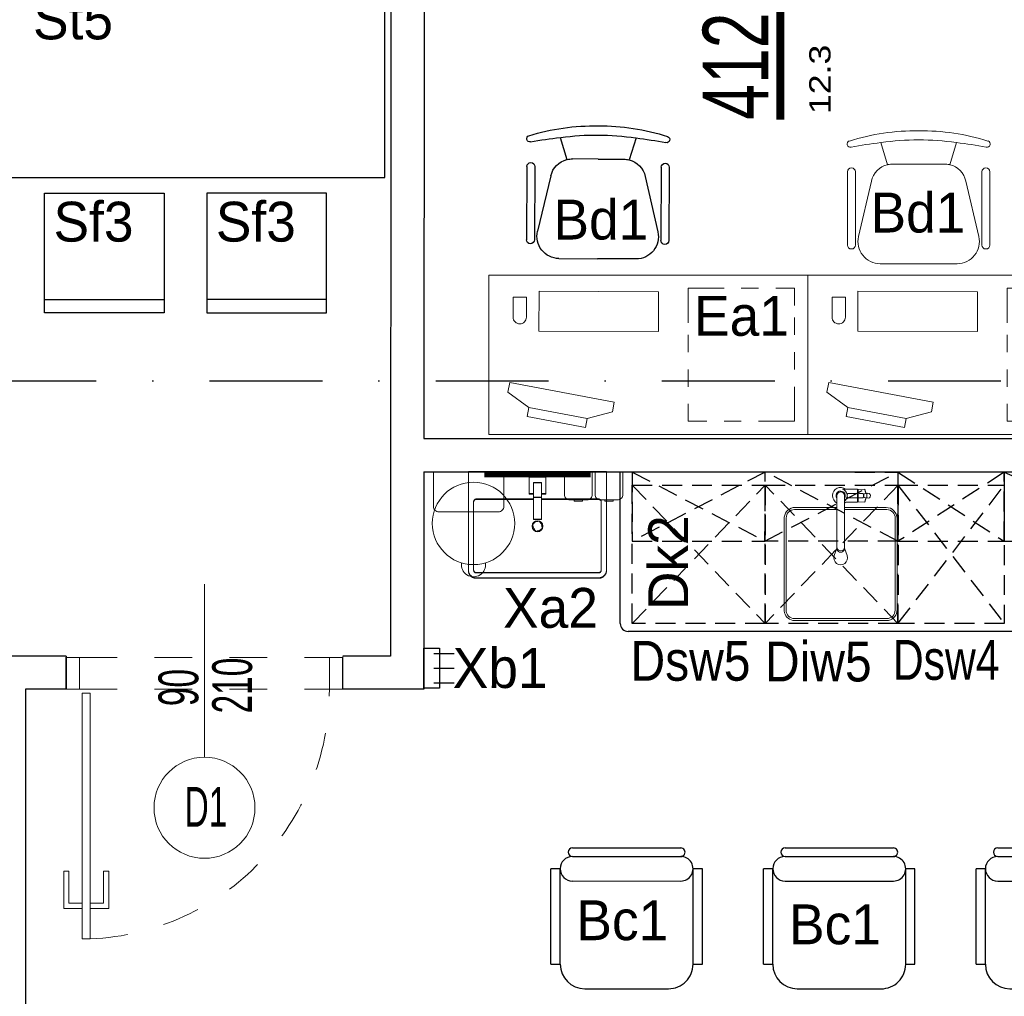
# Model space of a CAD drawing. Header units: millimetres. Extents: x 14495 to 271441, y -21035 to 2232.
# Tile 34 of 227: x 87601 to 87972, y -10160 to -9793. Entities that reach past the tile are written whole.
import ezdxf
from ezdxf.enums import TextEntityAlignment as Align

# ---------------------------------------------------------------- set-up
doc = ezdxf.new("R2010")
doc.units = ezdxf.units.MM
for name, pattern in [('DASHDOT', [1, 0.5, -0.25, 0, -0.25]), ('DASHED', [28.222222, 14.111111, -14.111111]), ('KRESKOWA2', [0.375, 0.25, -0.125])]:
    doc.linetypes.add(name, pattern=pattern)
for name, color, linetype in [('-- TECH  SYMBOLE', 1, 'Continuous'), ('-- TECH SYMBOLE NOWE', 1, 'Continuous'), ('-- TECH WYPOSAŻENIE', 2, 'Continuous'), ('-TECH SANITARNA', 1, 'Continuous'), ('A-POW-NR', 1, 'Continuous'), ('A_OSIE', 252, 'DASHDOT'), ('A_SC_DZIAlOWE', 4, 'Continuous'), ('TECH Meble', 1, 'Continuous'), ('TECH Sprzęt', 1, 'Continuous')]:
    doc.layers.add(name, color=color, linetype=linetype)
for name, color, linetype, lineweight in [('03', 2, 'Continuous', 13), ('A_Stolarka_drzwi', 1, 'Continuous', 9), ('M_drzwi', 1, 'Continuous', 5), ('P-SANR-FIXT', 2, 'Continuous', 9), ('Q-SPCQ', 2, 'Continuous', 9), ('TECH Wyp-meble', 1, 'Continuous', 15), ('TECH Wyp-meble nowe', 1, 'Continuous', 30), ('TECH Wyp-sanitar', 8, 'Continuous', 30)]:
    doc.layers.add(name, color=color, linetype=linetype, lineweight=lineweight)
doc.layers.add('A-POW', color=2, linetype='Continuous', plot=False)
doc.styles.add('arial-tab', font='arial.ttf')
doc.styles.add('ARIAL1_2', font='arial.ttf', dxfattribs={"width": 1.2})
doc.styles.add('arialce', font='ARIALN.TTF')
doc.styles.add('cent', font='swissel.ttf')
doc.styles.add('cg', font='GOTHIC.TTF')
doc.styles.add('ROMANS', font='romans', dxfattribs={"width": 0.6})
doc.styles.add('switz721ltexbt', font='swissel.ttf')

# ---------------------------------------------------------------- blocks, each defined once
blk = doc.blocks.new('DRZWI Z OSCIEZNICA NIEOKALAJACA 90')
at = {"linetype": 'DASHED'}
for p, q in [((-12, 5), (-12, 99)), ((0, 5), (0, 99))]:
    blk.add_line(p, q, dxfattribs=at)
at = {"ltscale": 0.05}
blk.add_line((-39.5, 52), (25.59, 52), dxfattribs=at)
for points in [[(-12, 99), (-12, 104), (0, 104), (0, 99)], [(93.91, 9.01), (1.43, 9.01), (1.43, 6.01), (93.91, 6.01)], [(-12, 0), (-12, 5), (0, 5), (0, 0)]]:
    blk.add_lwpolyline(points, close=True)
for points in [[(82.48, 9.01), (82.48, 16.01), (68.48, 16.01), (68.48, 14.01), (80.48, 14.01), (80.48, 9.01)], [(82.48, 6.01), (82.48, -0.99), (68.48, -0.99), (68.48, 1.01), (80.48, 1.01), (80.48, 6.01)]]:
    blk.add_lwpolyline(points)
at = {"linetype": 'DASHED'}
blk.add_arc((0, 5), 94, 2.4475, 90, dxfattribs=at)
blk = doc.blocks.new('SSCVCFDSS')
blk.add_line((0, 50.02), (0, 0))
blk.add_circle((0, -19), 19)
at = {"style": 'ROMANS', "text_generation_flag": 4, "width": 0.6}
blk.add_attdef('FD1-8', text='', height=13, rotation=270, dxfattribs=at).set_placement((6.15, 55.19), align=Align.RIGHT)
for tag, p in [('200', (8.16, 25.47)), ('90', (-8.71, 25.47))]:
    blk.add_attdef(tag, text='', height=13, rotation=270, dxfattribs=at).set_placement(p, align=Align.MIDDLE)
blk.add_attdef('AL6C', text='', height=13, dxfattribs=at).set_placement((-0.56, -18.64), align=Align.MIDDLE)
blk = doc.blocks.new('Umywalka ceramiczna prostokątna - Umywalka nablatowa 60x45-V4-PW_K0')
at = {"layer": 'Q-SPCQ'}
for p, q in [((35.5, 42.5), (-10.5, 42.5)), ((-13.5, 39.5), (-13.5, 2.5)), ((-11.5, 13.82), (-11.5, 39.5)), ((-10.5, 40.5), (35.5, 40.5)), ((36.5, 39.5), (36.5, 13.82)), ((38.5, 2.5), (38.5, 39.5)), ((14, 20.41), (11, 20.41)), ((11, 20.41), (11, 18.11)), ((14, 20.41), (11, 20.41)), ((14, 18.11), (14, 20.41)), ((11, 12.15), (11, 18.11)), ((14, 18.11), (14, 12.15)), ((11, 12.82), (-10.5, 12.82)), ((11, 8.65), (11, 12.15)), ((14, 12.15), (11, 12.15)), ((35.5, 12.82), (14, 12.82)), ((14, 12.15), (14, 8.65)), ((9.32, 10.62), (9.32, 4.66)), ((11, 10.81), (9.51, 10.81)), ((11, 6.65), (11, 8.65)), ((15.46, 10.81), (14, 10.81)), ((14, 8.65), (14, 6.65)), ((15.65, 4.66), (15.65, 10.62)), ((9.47, 4.51), (15.5, 4.51)), ((14, 6.65), (11, 6.65)), ((-13.5, 2.5), (38.5, 2.5))]:
    blk.add_line(p, q, dxfattribs=at)
at = {"layer": 'Q-SPCQ', "flags": 128}
for points in [[(-10.5, 42.5), (-10.62, 42.5), (-10.74, 42.49), (-10.86, 42.48), (-10.98, 42.46), (-11.1, 42.44), (-11.21, 42.41), (-11.33, 42.38), (-11.44, 42.35), (-11.56, 42.31), (-11.67, 42.26), (-11.78, 42.21), (-11.89, 42.16), (-11.99, 42.1), (-12.09, 42.04), (-12.19, 41.98), (-12.29, 41.91), (-12.39, 41.83), (-12.48, 41.76), (-12.57, 41.67), (-12.65, 41.59), (-12.73, 41.5), (-12.81, 41.41), (-12.89, 41.32), (-12.96, 41.22), (-13.02, 41.12), (-13.09, 41.02), (-13.15, 40.91), (-13.2, 40.81), (-13.25, 40.7), (-13.3, 40.59), (-13.34, 40.47), (-13.37, 40.36), (-13.41, 40.24), (-13.43, 40.13), (-13.46, 40.01), (-13.47, 39.89), (-13.49, 39.77), (-13.5, 39.65), (-13.5, 39.53), (-13.5, 39.5)], [(38.5, 39.5), (38.5, 39.62), (38.49, 39.74), (38.48, 39.86), (38.46, 39.98), (38.44, 40.1), (38.41, 40.21), (38.38, 40.33), (38.35, 40.44), (38.31, 40.56), (38.26, 40.67), (38.21, 40.78), (38.16, 40.89), (38.1, 40.99), (38.04, 41.09), (37.98, 41.19), (37.91, 41.29), (37.83, 41.39), (37.76, 41.48), (37.67, 41.57), (37.59, 41.65), (37.5, 41.73), (37.41, 41.81), (37.32, 41.89), (37.22, 41.96), (37.12, 42.02), (37.02, 42.09), (36.91, 42.15), (36.81, 42.2), (36.7, 42.25), (36.59, 42.3), (36.47, 42.34), (36.36, 42.37), (36.24, 42.41), (36.13, 42.43), (36.01, 42.46), (35.89, 42.47), (35.77, 42.49), (35.65, 42.5), (35.53, 42.5), (35.5, 42.5)], [(-11.5, 39.5), (-11.5, 39.54), (-11.5, 39.58), (-11.49, 39.62), (-11.49, 39.66), (-11.48, 39.7), (-11.47, 39.74), (-11.46, 39.78), (-11.45, 39.81), (-11.44, 39.85), (-11.42, 39.89), (-11.4, 39.93), (-11.39, 39.96), (-11.37, 40), (-11.35, 40.03), (-11.33, 40.06), (-11.3, 40.1), (-11.28, 40.13), (-11.25, 40.16), (-11.22, 40.19), (-11.2, 40.22), (-11.17, 40.24), (-11.14, 40.27), (-11.11, 40.3), (-11.07, 40.32), (-11.04, 40.34), (-11.01, 40.36), (-10.97, 40.38), (-10.94, 40.4), (-10.9, 40.42), (-10.86, 40.43), (-10.82, 40.45), (-10.79, 40.46), (-10.75, 40.47), (-10.71, 40.48), (-10.67, 40.49), (-10.63, 40.49), (-10.59, 40.5), (-10.55, 40.5), (-10.51, 40.5), (-10.5, 40.5)], [(-11.49, 39.63), (-11.5, 39.59), (-11.5, 39.55), (-11.5, 39.51), (-11.5, 39.5)], [(-11.1, 40.3), (-11.13, 40.28), (-11.16, 40.25), (-11.19, 40.22), (-11.22, 40.2), (-11.24, 40.17)], [(-10.5, 40.5), (-10.54, 40.5), (-10.58, 40.5), (-10.62, 40.49), (-10.66, 40.49)], [(35.63, 40.49), (35.59, 40.5), (35.55, 40.5), (35.51, 40.5), (35.5, 40.5)], [(35.5, 40.5), (35.54, 40.5), (35.58, 40.5), (35.62, 40.49), (35.66, 40.49), (35.7, 40.48), (35.74, 40.47), (35.78, 40.46), (35.81, 40.45), (35.85, 40.44), (35.89, 40.42), (35.93, 40.4), (35.96, 40.39), (36, 40.37), (36.03, 40.35), (36.06, 40.33), (36.1, 40.3), (36.13, 40.28), (36.16, 40.25), (36.19, 40.22), (36.22, 40.2), (36.24, 40.17), (36.27, 40.14), (36.3, 40.11), (36.32, 40.07), (36.34, 40.04), (36.36, 40.01), (36.38, 39.97), (36.4, 39.94), (36.42, 39.9), (36.43, 39.86), (36.45, 39.82), (36.46, 39.79), (36.47, 39.75), (36.48, 39.71), (36.49, 39.67), (36.49, 39.63), (36.5, 39.59), (36.5, 39.55), (36.5, 39.51), (36.5, 39.5)], [(36.3, 40.1), (36.28, 40.13), (36.25, 40.16), (36.22, 40.19), (36.2, 40.22), (36.17, 40.24)], [(36.5, 39.5), (36.5, 39.54), (36.5, 39.58), (36.49, 39.62), (36.49, 39.66)], [(-11.5, 13.82), (-11.5, 13.78), (-11.5, 13.74), (-11.49, 13.7), (-11.49, 13.66)], [(-10.5, 12.82), (-10.54, 12.82), (-10.58, 12.82), (-10.62, 12.82), (-10.66, 12.83), (-10.7, 12.84), (-10.74, 12.85), (-10.78, 12.86), (-10.81, 12.87), (-10.85, 12.88), (-10.89, 12.9), (-10.93, 12.91), (-10.96, 12.93), (-11, 12.95), (-11.03, 12.97), (-11.06, 12.99), (-11.1, 13.02), (-11.13, 13.04), (-11.16, 13.07), (-11.19, 13.09), (-11.22, 13.12), (-11.24, 13.15), (-11.27, 13.18), (-11.3, 13.21), (-11.32, 13.24), (-11.34, 13.28), (-11.36, 13.31), (-11.38, 13.35), (-11.4, 13.38), (-11.42, 13.42), (-11.43, 13.45), (-11.45, 13.49), (-11.46, 13.53), (-11.47, 13.57), (-11.48, 13.61), (-11.49, 13.65), (-11.49, 13.69), (-11.5, 13.73), (-11.5, 13.77), (-11.5, 13.81), (-11.5, 13.82)], [(-11.3, 13.22), (-11.28, 13.19), (-11.25, 13.16), (-11.22, 13.13), (-11.2, 13.1), (-11.17, 13.07)], [(-10.63, 12.83), (-10.59, 12.82), (-10.55, 12.82), (-10.51, 12.82), (-10.5, 12.82)], [(36.5, 13.82), (36.5, 13.78), (36.5, 13.74), (36.49, 13.7), (36.49, 13.66), (36.48, 13.62), (36.47, 13.58), (36.46, 13.54), (36.45, 13.5), (36.44, 13.46), (36.42, 13.43), (36.4, 13.39), (36.39, 13.36), (36.37, 13.32), (36.35, 13.29), (36.33, 13.25), (36.3, 13.22), (36.28, 13.19), (36.25, 13.16), (36.22, 13.13), (36.2, 13.1), (36.17, 13.07), (36.14, 13.05), (36.11, 13.02), (36.07, 13), (36.04, 12.98), (36.01, 12.95), (35.97, 12.94), (35.94, 12.92), (35.9, 12.9), (35.86, 12.89), (35.82, 12.87), (35.79, 12.86), (35.75, 12.85), (35.71, 12.84), (35.67, 12.83), (35.63, 12.83), (35.59, 12.82), (35.55, 12.82), (35.51, 12.82), (35.5, 12.82)], [(35.5, 12.82), (35.54, 12.82), (35.58, 12.82), (35.62, 12.82), (35.66, 12.83)], [(36.1, 13.02), (36.13, 13.04), (36.16, 13.07), (36.19, 13.09), (36.22, 13.12), (36.24, 13.15)], [(36.49, 13.69), (36.5, 13.73), (36.5, 13.77), (36.5, 13.81), (36.5, 13.82)]]:
    blk.add_lwpolyline(points, dxfattribs=at)
at = {"layer": 'Q-SPCQ'}
for centre, radius, start, end in [((12.5, 23), 2, 0, 180), ((12.5, 23), 2, 180, 360), ((12.5, 23), 1.82, 165.1578, 180), ((12.5, 23), 1.82, 180, 191.3408), ((12.5, 23), 1.63, 175.3673, 180), ((12.5, 23), 1.63, 175.3673, 180), ((12.5, 23), 1.63, 180, 198.6206), ((12.5, 23), 1.63, 180, 198.6206), ((12.5, 23), 1.82, 95.8453, 146.6627), ((12.5, 23), 1.82, 85.131, 94.1833), ((12.5, 23), 1.82, 52.7593, 62.7191), ((12.5, 23), 1.63, 36.8749, 45), ((12.5, 23), 1.63, 36.8749, 45), ((12.5, 23), 1.82, 45, 49.4056), ((12.5, 23), 1.82, 28.9833, 39.7338), ((12.5, 23), 1.63, 0, 18.6206), ((12.5, 23), 1.63, 0, 18.6206), ((12.5, 23), 1.63, 355.3673, 360), ((12.5, 23), 1.63, 355.3673, 360), ((12.5, 23), 1.82, 345.1578, 360), ((12.5, 23), 1.82, 0, 11.3408), ((12.5, 23), 1.82, 208.9833, 219.7338), ((12.5, 23), 1.63, 216.8749, 225), ((12.5, 23), 1.63, 216.8749, 225), ((12.5, 23), 1.82, 225, 229.4056), ((12.5, 23), 1.82, 232.7593, 242.7191), ((12.5, 23), 1.82, 265.131, 274.1833), ((12.5, 23), 1.82, 275.8453, 326.6627), ((9.51, 10.62), 0.187, 90, 180), ((9.51, 10.62), 0.187, 120, 150), ((9.51, 10.62), 0.187, 120, 150), ((9.51, 10.62), 0.187, 120, 150), ((15.46, 10.62), 0.187, 0, 90), ((15.46, 10.62), 0.187, 30, 60), ((15.46, 10.62), 0.187, 30, 60), ((15.46, 10.62), 0.187, 30, 60), ((9.47, 4.66), 0.149, 180, 270), ((15.5, 4.66), 0.149, 270, 360)]:
    blk.add_arc(centre, radius, start, end, dxfattribs=at)
blk = doc.blocks.new('Sink-Top_Mount-Kitchen-All_in_One-KOHLER-Verse-K-RH28176 - NA-Stainless Steel-2198421-PW_K0')
at = {"layer": 'P-SANR-FIXT'}
for p, q in [((1.9, 28.2), (0.66, 28.2)), ((6.2, 28.2), (1.9, 28.2)), ((6.2, 28.2), (1.9, 28.2)), ((2.75, 26.59), (6.2, 26.59)), ((6.26, 28.04), (6.26, 28.14)), ((6.26, 28.04), (6.26, 28.14)), ((6.56, 27.9), (6.26, 28.04)), ((6.26, 28.04), (6.56, 27.9)), ((6.26, 23.44), (6.26, 28.04)), ((6.56, 28.04), (6.56, 27.9)), ((6.56, 27.9), (6.56, 28.04)), ((6.56, 23.58), (6.56, 27.9)), ((9.05, 28.14), (6.61, 28.1)), ((6.61, 28.1), (9.05, 28.14)), ((8.67, 25.31), (8.67, 26.18)), ((9.54, 26.51), (8.89, 26.39)), ((10.27, 26.63), (9.54, 26.51)), ((10.27, 26.63), (9.54, 26.51)), ((9.81, 26.38), (9.81, 25.09)), ((9.88, 26.5), (10.14, 26.61)), ((-1.4, 22.98), (-1.4, 25.74)), ((-1.4, 22.98), (-1.4, 5.99)), ((1.41, 22.98), (1.41, 25.63)), ((1.41, 5.98), (1.41, 22.98)), ((1.9, 23.29), (6.2, 23.29)), ((2.75, 24.89), (6.2, 24.89)), ((6.26, 23.44), (6.56, 23.58)), ((6.26, 23.35), (6.26, 23.44)), ((6.56, 23.58), (6.56, 23.44)), ((6.61, 23.39), (9.05, 23.35)), ((9.54, 24.98), (8.89, 25.09)), ((9.54, 24.98), (10.36, 24.84)), ((10.36, 24.84), (9.54, 24.98)), ((9.88, 24.98), (10.14, 24.87)), ((-17.34, 20.49), (-1.4, 20.49)), ((-17.09, 21.31), (-1.4, 21.31)), ((1.41, 21.31), (17.09, 21.31)), ((17.34, 20.49), (1.41, 20.49)), ((-21.21, 17.66), (-21.21, -17.66)), ((-20.52, 17.32), (-20.52, -17.32)), ((20.52, 17.32), (20.52, -17.32)), ((21.24, 17.15), (21.24, -17.15)), ((-1.4, 5.99), (-2.41, 3.21)), ((2.41, 3.21), (1.41, 5.98)), ((-18.02, -21.2), (18.02, -21.2)), ((-17.34, -20.49), (17.34, -20.49))]:
    blk.add_line(p, q, dxfattribs=at)
for centre, radius, start, end in [((0.01, 25.74), 3.1, 52.3561, 242.9065), ((0.01, 25.74), 3.1, 52.3561, 242.9065), ((0.01, 25.74), 1.74, 323.2478, 215.9549), ((0, 25.74), 1.41, 355.4368, 180), ((-0.19, 25.74), 2.6, 307.8866, 70.8028), ((6.2, 28.14), 0.0595, 0, 90), ((6.2, 28.14), 0.0595, 0, 90), ((6.06, 26.46), 0.196, 346.1171, 44.3003), ((6.62, 28.04), 0.0568, 91.0001, 180), ((6.62, 28.04), 0.0568, 91.0001, 180), ((6.79, 26.34), 0.228, 139.824, 187.5734), ((23.03, -242.25), 269.24, 93.1404, 93.4966), ((8.81, 26.2), 0.15, 130.7216, 188.3589), ((8.95, 26.03), 0.364, 100, 130.7216), ((9.96, 26.38), 0.142, 121.5021, 180), ((10.35, 25.74), 0.9, 270.5499, 95.556), ((10.35, 25.74), 0.9, 270.5499, 95.556), ((0.01, 25.74), 3.1, 296.7952, 307.6439), ((6.06, 25.03), 0.196, 315.6997, 13.8829), ((6.2, 23.35), 0.0595, 270, 360), ((6.79, 25.14), 0.228, 172.4266, 220.176), ((6.62, 23.44), 0.0568, 180, 268.9999), ((8.01, 34.63), 9.74, 261.7524, 271.6107), ((8.81, 25.29), 0.15, 171.6411, 229.2784), ((8.95, 25.45), 0.364, 229.2784, 260), ((9.93, 25.09), 0.12, 180, 244.398), ((-17.09, 17.15), 4.16, 90, 173.0533), ((-17.34, 17.32), 3.17, 90, 180), ((17.09, 17.15), 4.16, 360, 90), ((17.34, 17.32), 3.17, 0, 90), ((0, 2.33), 2.57, 160, 20), ((-17.09, -17.15), 4.16, 186.9467, 257.0598), ((-17.34, -17.32), 3.18, 180, 270), ((17.34, -17.32), 3.17, 270, 360), ((17.09, -17.15), 4.16, 282.9402, 0)]:
    blk.add_arc(centre, radius, start, end, dxfattribs=at)
for centre, major_axis, ratio, start_param, end_param in [((9.04, 25.73), (0, 2.42), 0.113203, 5.594218, 6.231005), ((0, 5.79), (1.41, 0), 0.945181, 2.930002, 6.494496), ((0, 6.35), (1.41, 0), 0.941223, 3.210567, 6.283185)]:
    blk.add_ellipse(centre, major_axis=major_axis, ratio=ratio, start_param=start_param, end_param=end_param, dxfattribs=at)
for points, knots in [([(2.45, 25.74), (2.45, 25.78), (2.45, 25.86), (2.46, 25.96), (2.47, 26.05), (2.47, 26.11), (2.48, 26.16), (2.49, 26.2), (2.49, 26.23), (2.5, 26.26), (2.51, 26.3), (2.52, 26.35), (2.54, 26.39), (2.55, 26.43), (2.57, 26.45), (2.59, 26.47), (2.61, 26.5), (2.65, 26.53), (2.69, 26.57), (2.73, 26.58), (2.75, 26.59)], [0, 0, 0, 0, 0.125, 0.25, 0.3125, 0.375, 0.4375, 0.46875, 0.5, 0.53125, 0.5625, 0.625, 0.6875, 0.71875, 0.75, 0.78125, 0.8125, 0.875, 0.9375, 1, 1, 1, 1]), ([(8.28, 26.59), (8.3, 26.58), (8.34, 26.56), (8.39, 26.53), (8.42, 26.5), (8.44, 26.47), (8.46, 26.45), (8.47, 26.42), (8.48, 26.39), (8.5, 26.34), (8.51, 26.29), (8.52, 26.25), (8.52, 26.22), (8.53, 26.19), (8.54, 26.15), (8.54, 26.1), (8.55, 26.04), (8.55, 25.96), (8.56, 25.86), (8.56, 25.78), (8.56, 25.74)], [-1, -1, -1, -1, -0.9375, -0.875, -0.8125, -0.78125, -0.75, -0.71875, -0.6875, -0.625, -0.5625, -0.53125, -0.5, -0.46875, -0.4375, -0.375, -0.3125, -0.25, -0.125, 0, 0, 0, 0]), ([(9.54, 26.51), (9.53, 26.56), (9.5, 26.67), (9.46, 26.79), (9.43, 26.89), (9.41, 26.96), (9.38, 27.03), (9.36, 27.09), (9.35, 27.14), (9.33, 27.18), (9.31, 27.24), (9.29, 27.3), (9.27, 27.36), (9.25, 27.42), (9.23, 27.5), (9.22, 27.55), (9.21, 27.59)], [0, 0, 0, 0, 0.125, 0.25, 0.3125, 0.375, 0.4375, 0.5, 0.53125, 0.5625, 0.625, 0.6875, 0.75, 0.8125, 0.875, 1, 1, 1, 1]), ([(2.45, 25.74), (2.45, 25.7), (2.45, 25.62), (2.46, 25.52), (2.47, 25.44), (2.47, 25.38), (2.48, 25.33), (2.49, 25.29), (2.49, 25.26), (2.5, 25.23), (2.51, 25.19), (2.52, 25.14), (2.54, 25.09), (2.55, 25.06), (2.57, 25.03), (2.59, 25.01), (2.61, 24.98), (2.65, 24.95), (2.69, 24.92), (2.73, 24.9), (2.75, 24.89)], [0, 0, 0, 0, 0.125, 0.25, 0.3125, 0.375, 0.4375, 0.46875, 0.5, 0.53125, 0.5625, 0.625, 0.6875, 0.71875, 0.75, 0.78125, 0.8125, 0.875, 0.9375, 1, 1, 1, 1]), ([(8.28, 24.9), (8.3, 24.9), (8.34, 24.92), (8.39, 24.95), (8.42, 24.99), (8.44, 25.01), (8.46, 25.04), (8.47, 25.06), (8.48, 25.09), (8.5, 25.14), (8.51, 25.19), (8.52, 25.23), (8.52, 25.26), (8.53, 25.29), (8.54, 25.33), (8.54, 25.38), (8.55, 25.44), (8.55, 25.52), (8.56, 25.62), (8.56, 25.7), (8.56, 25.74)], [-1, -1, -1, -1, -0.9375, -0.875, -0.8125, -0.78125, -0.75, -0.71875, -0.6875, -0.625, -0.5625, -0.53125, -0.5, -0.46875, -0.4375, -0.375, -0.3125, -0.25, -0.125, 0, 0, 0, 0]), ([(9.21, 23.89), (9.22, 23.93), (9.23, 23.98), (9.25, 24.06), (9.27, 24.12), (9.29, 24.18), (9.31, 24.25), (9.33, 24.3), (9.35, 24.35), (9.36, 24.39), (9.38, 24.45), (9.41, 24.52), (9.43, 24.59), (9.46, 24.69), (9.5, 24.82), (9.53, 24.92), (9.54, 24.98)], [0, 0, 0, 0, 0.125, 0.1875, 0.25, 0.3125, 0.375, 0.4375, 0.46875, 0.5, 0.5625, 0.625, 0.6875, 0.75, 0.875, 1, 1, 1, 1])]:
    blk.add_open_spline(points, degree=3, knots=knots, dxfattribs=at)
for points in [[(9.21, 27.59), (9.21, 27.64), (9.19, 27.73), (9.17, 27.84), (9.15, 27.94), (9.13, 28.02), (9.1, 28.08), (9.08, 28.12), (9.06, 28.13), (9.05, 28.14)], [(9.54, 26.51), (9.51, 26.65), (9.43, 26.92), (9.29, 27.29), (9.23, 27.49), (9.21, 27.59)], [(9.05, 23.35), (9.06, 23.35), (9.08, 23.36), (9.1, 23.4), (9.13, 23.47), (9.15, 23.54), (9.17, 23.64), (9.19, 23.76), (9.21, 23.85), (9.21, 23.89)], [(9.54, 24.98), (9.51, 24.83), (9.43, 24.56), (9.29, 24.2), (9.23, 23.99), (9.21, 23.89)]]:
    blk.add_open_spline(points, degree=3, dxfattribs=at)
blk = doc.blocks.new('wieszak krótki')
at = {"color": 2, "linetype": 'Continuous'}
for p, q in [((-1.58, 19.5), (-9.16, 19.5)), ((-1.58, 14), (-9.16, 14)), ((-1.58, 8.5), (-9.16, 8.5))]:
    blk.add_line(p, q, dxfattribs=at)
blk.add_lwpolyline([(-3.68, 6.5), (-3.68, 21.5), (2.21, 21.5), (2.21, 6.5)], close=True, dxfattribs=at)
blk = doc.blocks.new('BIUR_LEK_75-120_monit')
at = {"color": 252, "lineweight": 18}
for p, q in [((72.81, 12.19), (112.13, 19.54)), ((112.13, 19.54), (112.82, 15.88)), ((112.82, 15.88), (104.9, 10.13)), ((73.5, 8.53), (72.81, 12.19)), ((82.95, 6.03), (73.5, 8.53)), ((104.9, 10.13), (82.95, 6.03)), ((82.95, 6.03), (104.9, 10.13)), ((104.9, 10.13), (105.53, 6.76)), ((83.59, 2.65), (82.95, 6.03)), ((105.53, 6.76), (83.59, 2.65))]:
    blk.add_line(p, q, dxfattribs=at)
at = {"color": 2, "linetype": 'Continuous'}
blk.add_lwpolyline([(0, 0), (120, 0), (120, 60), (0, 60)], close=True, dxfattribs=at)
at = {"color": 1, "linetype": 'Continuous', "lineweight": 13, "ltscale": 5}
for points in [[(12, 55), (5, 55), (5, 48.5)], [(25, 55), (18.5, 55)], [(45, 42), (45, 55), (31.5, 55)], [(45, 44), (45, 50.5)], [(5, 44), (5, 37.5)], [(45, 31), (45, 37.5)], [(5, 31), (5, 24.5)], [(45, 18), (45, 24.5)], [(5, 18), (5, 5), (18.5, 5)], [(38, 5), (45, 5), (45, 11.5)], [(25, 5), (31.5, 5)]]:
    blk.add_lwpolyline(points, dxfattribs=at)
at = {"color": 252, "lineweight": 18}
blk.add_lwpolyline([(56.1, 53.72), (101.1, 53.93), (101.17, 38.93), (56.17, 38.72)], close=True, dxfattribs=at)
blk.add_lwpolyline([(110.83, 51.65), (105.83, 51.63), (105.86, 44.13, 0.414214), (108.37, 41.64), (108.37, 41.64, 0.414214), (110.86, 44.16)], format="xyb", close=True, dxfattribs=at)
blk = doc.blocks.new('FOTEL do BIURKA')
at = {"color": 2}
for p, q in [((-14.27, 8.03), (-11.71, -0.26)), ((14.27, 8.03), (11.71, -0.26)), ((0, 0), (-9.66, 0)), ((0, 0), (9.66, 0)), ((-17.78, -6.45), (-22.62, -27.28)), ((17.78, -6.45), (22.62, -27.28)), ((-14.51, -37.5), (0, -37.5)), ((14.51, -37.5), (0, -37.5))]:
    blk.add_line(p, q, dxfattribs=at)
at = {"color": 2, "ltscale": 0.7}
for p, q in [((-26.79, -2.94), (-26.79, -30.47)), ((-23.79, -2.94), (-23.79, -30.47)), ((23.79, -2.94), (23.79, -30.47)), ((26.79, -2.94), (26.79, -30.47))]:
    blk.add_line(p, q, dxfattribs=at)
at = {"color": 2}
for centre, radius, start, end in [((-1.1, -70.52), 83.02, 89.2376, 107.5114), ((1.1, -70.52), 83.02, 72.4886, 90.7624), ((-25.71, 7.51), 1.21, 108.3082, 283.3685), ((3.38, -145.12), 154.17, 96.5758, 100.77), ((0, -91.36), 100.41, 90, 98.0662), ((0, -91.36), 100.41, 81.9338, 90), ((-3.38, -145.12), 154.17, 79.23, 83.4242), ((25.71, 7.51), 1.21, 256.6315, 71.6918), ((-9.66, -8.33), 8.33, 90, 103.3032), ((9.66, -8.33), 8.33, 76.6968, 90), ((-9.66, -8.33), 8.33, 104.2415, 166.9068), ((9.66, -8.33), 8.33, 13.0932, 75.7585), ((-14.51, -29.17), 8.33, 166.9068, 270), ((14.51, -29.17), 8.33, 270, 13.0932)]:
    blk.add_arc(centre, radius, start, end, dxfattribs=at)
at = {"color": 2, "ltscale": 0.7}
for centre, start, end in [((-25.29, -2.94), 360, 180), ((-25.29, -2.94), 360, 180), ((25.29, -2.94), 0, 180), ((25.29, -2.94), 0, 180), ((-25.29, -30.47), 180, 360), ((25.29, -30.47), 180, 0)]:
    blk.add_arc(centre, 1.5, start, end, dxfattribs=at)
blk = doc.blocks.new('K.1.1')
at = {"color": 2}
for p, q in [((-20.38, 53), (20.38, 53)), ((-20.38, 49.77), (20.38, 49.77)), ((-28.5, 9.23), (-28.5, 45.15)), ((-25, 45.15), (-28.5, 45.15)), ((-25, 9.23), (-25, 45.15)), ((25, 9.23), (25, 45.15)), ((28.5, 45.15), (25, 45.15)), ((28.5, 9.23), (28.5, 45.15)), ((-20.38, 40.54), (20.38, 40.54)), ((-28.5, 9.23), (-25, 9.23)), ((25, 9.23), (28.5, 9.23)), ((-15.77, 0), (15.77, 0))]:
    blk.add_line(p, q, dxfattribs=at)
for centre, radius, start, end in [((-20.38, 51.38), 1.62, 90, 270), ((20.38, 51.38), 1.62, 270, 90), ((-20.38, 45.15), 4.62, 90, 270), ((20.38, 45.15), 4.62, 270, 90), ((-15.77, 9.23), 9.23, 180, 270), ((15.77, 9.23), 9.23, 270, 0)]:
    blk.add_arc(centre, radius, start, end, dxfattribs=at)
at = {"style": 'ROMANS', "flags": 1}
for tag, p in [('OPIS', (-154.94, 45.65)), ('WYMIARY', (-154.7, 27.93)), ('PRODUCENT', (-155.26, 9.38)), ('TYP', (-155.26, -12.3))]:
    blk.add_attdef(tag, p, '', height=10, dxfattribs=at)
blk = doc.blocks.new('POW')
at = {"const_width": 5}
blk.add_lwpolyline([(125.32, 0), (0, 0)], dxfattribs=at)
at = {"style": 'switz721ltexbt'}
blk.add_attdef('001', (-1.78, 12.35), '', height=41.18, dxfattribs=at)
blk = doc.blocks.new('St5')
at = {"layer": 'TECH Wyp-meble nowe', "color": 2, "linetype": 'Continuous', "lineweight": -3}
blk.add_lwpolyline([(5862.19, -5171.66), (5712.19, -5171.66), (5712.19, -5246.66), (5862.19, -5246.66), (5862.19, -5171.66)], dxfattribs=at)
blk = doc.blocks.new('Sf3')
at = {"layer": 'TECH Wyp-meble nowe', "color": 2, "linetype": 'Continuous', "lineweight": -3}
for points in [[(5865.54, -5266.56), (5865.54, -5311.56), (5910.54, -5311.56), (5910.54, -5266.56), (5865.54, -5266.56)], [(5865.54, -5266.56), (5865.54, -5271.56), (5910.54, -5271.56), (5910.54, -5266.56), (5865.54, -5266.56)]]:
    blk.add_lwpolyline(points, dxfattribs=at)

msp = doc.modelspace()

# ---------------------------------------------------------------- linework, layer by layer
at = {"layer": '-- TECH WYPOSAŻENIE', "color": 2}
for p, q in [((87827.26, -10020.09), (87827.26, -9963.09)), ((88035.26, -10023.09), (87830.26, -10023.09))]:
    msp.add_line(p, q, dxfattribs=at)
at = {"layer": '-- TECH WYPOSAŻENIE', "color": 1, "linetype": 'KRESKOWA2', "ltscale": 30}
for p, q in [((87881.78, -9963.15), (87831.77, -9989.13)), ((87831.78, -9963.13), (87881.77, -9989.15)), ((87881.72, -9989.1), (87931.72, -9963.11)), ((87931.71, -9989.13), (87881.74, -9963.08)), ((87931.77, -9963.16), (87971.77, -9989.18)), ((87971.77, -9963.17), (87931.77, -9989.16)), ((87971.77, -9963.17), (88032.26, -9989.19))]:
    msp.add_line(p, q, dxfattribs=at)
at = {"layer": '-- TECH WYPOSAŻENIE', "color": 252, "linetype": 'KRESKOWA2', "ltscale": 30}
for p, q in [((87831.78, -9968.09), (87881.78, -10020.09)), ((87831.78, -10020.09), (87881.78, -9968.09)), ((87931.8, -9968.12), (87881.78, -10020.09)), ((87931.77, -10020.12), (87881.85, -9968.09)), ((87931.77, -9968.12), (87971.77, -10020.12)), ((87931.77, -10020.12), (87971.77, -9968.12))]:
    msp.add_line(p, q, dxfattribs=at)
at = {"layer": '-- TECH WYPOSAŻENIE', "color": 1, "linetype": 'KRESKOWA2', "ltscale": 30}
for points in [[(87831.77, -9989.13), (87881.77, -9989.15), (87881.78, -9963.14), (87831.78, -9963.13)], [(87881.78, -9963.1), (87931.72, -9963.11), (87931.71, -9989.11), (87881.72, -9989.1)], [(87931.77, -9989.16), (87971.77, -9989.18), (87971.75, -9963.19), (87931.77, -9963.16)], [(87971.77, -9989.18), (88032.26, -9989.19), (88032.26, -9963.19), (87971.77, -9963.17)]]:
    msp.add_lwpolyline(points, close=True, dxfattribs=at)
at = {"layer": '-- TECH WYPOSAŻENIE', "color": 252, "linetype": 'KRESKOWA2', "ltscale": 30}
for points in [[(87831.78, -10020.09), (87831.78, -9968.09), (87881.78, -9968.09), (87881.78, -10020.09)], [(87931.8, -9968.12), (87931.77, -10020.12), (87881.78, -10020.09), (87881.8, -9968.09)], [(87931.77, -10020.12), (87931.77, -9968.12), (87971.77, -9968.12), (87971.77, -10020.12)]]:
    msp.add_lwpolyline(points, close=True, dxfattribs=at)
at = {"layer": '-- TECH WYPOSAŻENIE', "color": 2}
msp.add_arc((87830.26, -10020.09), 3, 180.0005, 270.0005, dxfattribs=at)
at = {"layer": '-TECH SANITARNA', "color": 1, "const_width": 2}
msp.add_lwpolyline([(87776.12, -9964.06), (87816.12, -9964.06)], dxfattribs=at)
at = {"layer": '03', "color": 1}
for points in [[(87781.46, -9978.09), (87758.96, -9978.09, -0.414214), (87756.96, -9976.09), (87756.96, -9963.09), (87783.46, -9963.09), (87783.46, -9976.09, -0.414214)], [(87814.76, -9973.59), (87808.26, -9973.59, -0.414214), (87806.26, -9971.59), (87806.26, -9963.09), (87816.76, -9963.09), (87816.76, -9971.59, -0.414214)], [(87826.27, -9973.59), (87819.77, -9973.59, -0.414214), (87817.77, -9971.59), (87817.77, -9963.09), (87828.27, -9963.09), (87828.27, -9971.59, -0.414214)]]:
    msp.add_lwpolyline(points, format="xyb", close=True, dxfattribs=at)
for points in [[(87813.06, -9973.59), (87809.96, -9973.59), (87809.96, -9974.14), (87813.06, -9974.14)], [(87824.57, -9973.59), (87821.47, -9973.59), (87821.47, -9974.14), (87824.57, -9974.14)]]:
    msp.add_lwpolyline(points, close=True, dxfattribs=at)
msp.add_circle((87772.05, -9982.46), 15.5, dxfattribs=at)
msp.add_arc((87772.05, -9997.96), 4.56, 171.5473, 8.4538, dxfattribs=at)
at = {"layer": 'A_OSIE', "ltscale": 85}
msp.add_line((86311.12, -9928.86), (88237.2, -9928.86), dxfattribs=at)
at = {"layer": 'A_SC_DZIAlOWE'}
for p, q in [((87740.99, -9677.79), (87740.85, -10032.33)), ((87753.49, -9677.8), (87753.39, -9950.54)), ((87753.39, -9950.54), (88035.26, -9950.54)), ((87753.38, -9963.04), (87753.34, -10044.83)), ((87753.38, -9963.04), (88035.26, -9963.04)), ((87618.84, -10032.33), (87580.55, -10032.33)), ((87618.84, -10032.33), (87618.84, -10044.83)), ((87740.85, -10032.33), (87722.83, -10032.33)), ((87618.84, -10044.83), (87618.83, -10032.78)), ((87722.83, -10044.83), (87722.82, -10032.69)), ((87722.83, -10044.83), (87722.84, -10032.78)), ((87603.53, -10044.83), (87603.33, -10559.68)), ((87618.84, -10044.83), (87603.53, -10044.83)), ((87753.34, -10044.83), (87722.83, -10044.83))]:
    msp.add_line(p, q, dxfattribs=at)

# ---------------------------------------------------------------- block references
at = {"layer": '-- TECH WYPOSAŻENIE', "xscale": -1, "rotation": 359.68679071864}
msp.add_blockref('FOTEL do BIURKA', (87818.93, -9845.4), dxfattribs=at)
at = {"layer": 'A-POW-NR'}
ref = msp.add_blockref('POW', (87887.53, -9830.59), dxfattribs=dict(at, xscale=0.6, yscale=0.6, zscale=0.6, rotation=90))
ref.add_attrib('88,88', '12.3', dxfattribs={"layer": 'A-POW', "height": 8, "rotation": 90, "style": 'ARIAL1_2', "width": 1.2}).set_placement((87906.38, -9802.37), align=Align.RIGHT)
ref.add_attrib('POKOJ', 'Pok.administracyjny', (87884.32, -9744.92), dxfattribs={"layer": 'A-POW', "height": 12, "rotation": 90, "style": 'arialce', "width": 1.2})
ref.add_attrib('001', '412', (87883.02, -9830.59), dxfattribs={"layer": '0', "height": 24.71, "rotation": 90, "style": 'switz721ltexbt', "width": 0.7})
at = {"layer": 'A_Stolarka_drzwi', "rotation": 269.9999999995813}
msp.add_blockref('DRZWI Z OSCIEZNICA NIEOKALAJACA 90', (87618.83, -10044.83), dxfattribs=at)
at = {"layer": 'M_drzwi'}
ref = msp.add_blockref('SSCVCFDSS', (87670.83, -10070.41), dxfattribs=dict(at, xscale=-1, rotation=359.9999999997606))
ref.add_attrib('90', '210', dxfattribs={"layer": '0', "height": 15, "rotation": 270, "style": 'cent', "text_generation_flag": 6, "width": 0.6}).set_placement((87681.22, -10043.44), align=Align.MIDDLE)
ref.add_attrib('200', '90', dxfattribs={"layer": '0', "height": 15, "rotation": 270, "style": 'cent', "text_generation_flag": 6, "width": 0.6}).set_placement((87661, -10044.19), align=Align.MIDDLE)
ref.add_attrib('AL6C', 'D1', dxfattribs={"layer": '0', "height": 15, "style": 'arial-tab', "width": 0.6}).set_placement((87671.39, -10089.06), align=Align.MIDDLE)
at = {"layer": 'P-SANR-FIXT', "rotation": 359.9675612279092}
msp.add_blockref('Sink-Top_Mount-Kitchen-All_in_One-KOHLER-Verse-K-RH28176 - NA-Stainless Steel-2198421-PW_K0', (87910.2, -9997.75), dxfattribs=at)
at = {"layer": 'TECH Meble', "rotation": 359.9971703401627}
for p in [(87829.66, -10157.5), (87909.66, -10157.51), (87989.66, -10157.51)]:
    msp.add_blockref('K.1.1', p, dxfattribs=at)
at = {"layer": 'TECH Sprzęt', "rotation": 180.000038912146}
msp.add_blockref('wieszak krótki', (87755.56, -10022.92), dxfattribs=at)
at = {"layer": 'TECH Wyp-meble', "color": 1, "lineweight": -3, "rotation": 1.162785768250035e-06}
msp.add_blockref('FOTEL do BIURKA', (87939.55, -9847.25), dxfattribs=at)
at = {"layer": 'TECH Wyp-meble', "color": 1, "lineweight": -3, "xscale": -1, "rotation": 1.162785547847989e-06}
for p in [(87897.82, -9949.01), (88017.82, -9949.01)]:
    msp.add_blockref('BIUR_LEK_75-120_monit', p, dxfattribs=at)
at = {"layer": 'TECH Wyp-meble nowe', "linetype": 'Continuous'}
msp.add_blockref('St5', (81876.54, -4605.67), dxfattribs=at)
at = {"layer": 'TECH Wyp-meble nowe', "linetype": 'Continuous', "xscale": -1, "rotation": 180}
msp.add_blockref('Sf3', (81745.15, -15169.78), dxfattribs=at)
at = {"layer": 'TECH Wyp-meble nowe', "linetype": 'Continuous', "rotation": 180}
msp.add_blockref('Sf3', (93582.3, -15169.78), dxfattribs=at)
at = {"layer": 'TECH Wyp-sanitar', "rotation": 179.9994552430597}
for p in [(87808.61, -9960.44), (87808.61, -9960.59)]:
    msp.add_blockref('Umywalka ceramiczna prostokątna - Umywalka nablatowa 60x45-V4-PW_K0', p, dxfattribs=at)

# ---------------------------------------------------------------- texts
at = {"layer": '-- TECH  SYMBOLE', "color": 1, "style": 'cg'}
for s, p in [('Bd1', (87921.44, -9873.02)), ('Bd1', (87802.14, -9875.65)), ('Ea1', (87855.06, -9911.87))]:
    msp.add_text(s, height=15, dxfattribs=at).set_placement(p)
for s, rotation, p in [('Dk2', 90, (87852.82, -10015.05)), ('Xa2', 359.9995, (87783.17, -10021.72)), ('Xb1', 359.9425, (87764.23, -10044.33)), ('Bc1', 359.9972, (87810.77, -10139.22)), ('Bc1', 359.9972, (87890.77, -10140.77))]:
    msp.add_text(s, height=15, rotation=rotation, dxfattribs=at).set_placement(p)
for s, width, p in [('Dsw5', 0.9, (87831.13, -10041.62)), ('Diw5', 0.9, (87881.73, -10041.9)), ('Dsw4', 0.8, (87929.84, -10041.28))]:
    msp.add_text(s, height=15, rotation=0.0005, dxfattribs=dict(at, width=width)).set_placement(p)
at = {"layer": '-- TECH SYMBOLE NOWE', "color": 1, "style": 'cg'}
for s, p in [('St5', (87606.31, -9800.37)), ('Sf3', (87614.02, -9876.44)), ('Sf3', (87675.1, -9876.44))]:
    msp.add_text(s, height=15, dxfattribs=at).set_placement(p)

doc.saveas('drawing.dxf')
